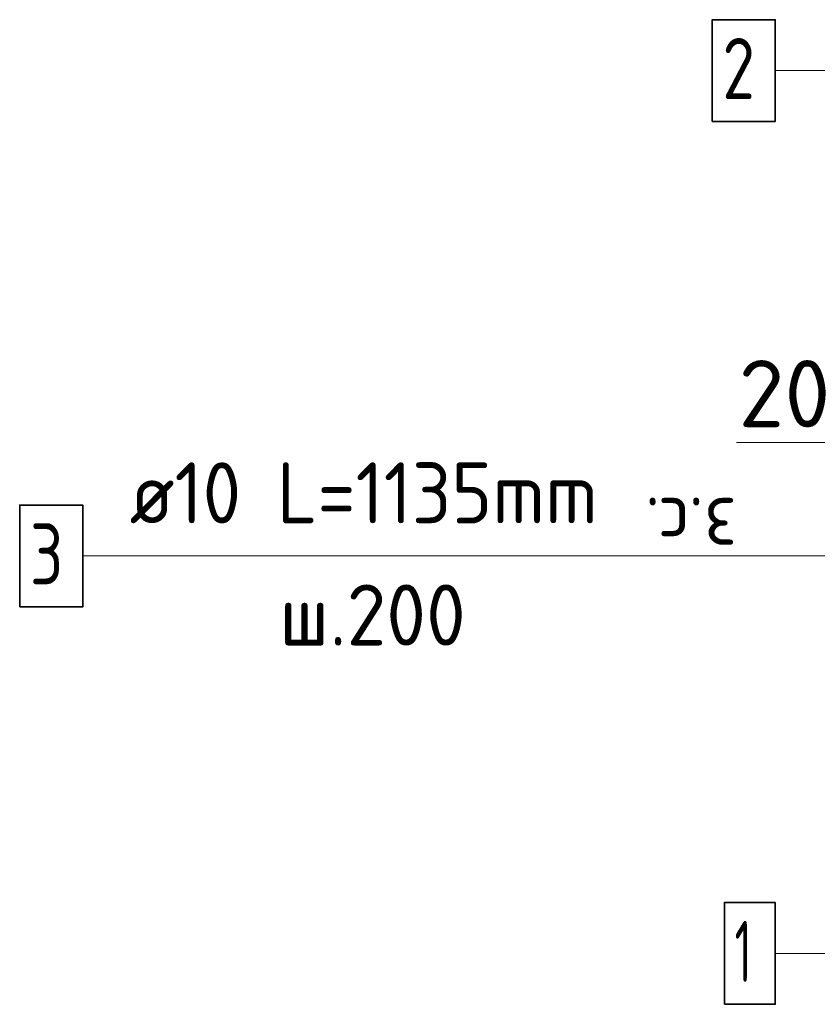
# Model space of a CAD drawing. Header units: metres. Extents: x -38 to 97, y -15 to 21.
# Tile 126 of 205: x 71.746 to 72.138, y 7.213 to 7.696. Entities that reach past the tile are written whole.
import ezdxf

# ---------------------------------------------------------------- set-up
doc = ezdxf.new("R2010")
doc.units = ezdxf.units.M
doc.header["$PDMODE"] = 65
for name, color, linetype, lineweight in [('XR$3$Арм. стержнями верхней зоны', 180, 'Continuous', 35), ('XR$3$Арм. стержнями нижней зоны', 180, 'Continuous', 35), ('XR$3$Арм.стержн. Арматура края', 96, 'Continuous', 35), ('XR$3$Размерная линия_ общее', 7, 'Continuous', 13), ('XR$4$Арм. стержнями верхней зоны', 180, 'Continuous', 35), ('XR$4$Арм. стержнями нижней зоны', 180, 'Continuous', 35), ('XR$4$Арм.стержн. Арматура края', 96, 'Continuous', 35), ('XR$4$Размерная линия_ общее', 7, 'Continuous', 13), ('XR$6$Арм. стержнями верхней зоны', 180, 'Continuous', 35), ('XR$6$Арм. стержнями нижней зоны', 180, 'Continuous', 35), ('XR$6$Арм.стержн. Арматура края', 96, 'Continuous', 35), ('XR$6$Размерная линия_ общее', 7, 'Continuous', 13)]:
    doc.layers.add(name, color=color, linetype=linetype, lineweight=lineweight)
doc.styles.add('ISOCPEUR', font='txt')
doc.dimstyles.new('DIMSTYLE_11', dxfattribs={"dimtxt": 0.033, "dimasz": 0.0375, "dimexe": 0, "dimexo": 0, "dimgap": 0.0165, "dimtad": 2, "dimdec": 0, "dimlfac": 1000, "dimrnd": 1, "dimzin": 12, "dimdsep": 46, "dimtxsty": 'ISOCPEUR', "dimblk1": 'ALL_ML_STRICH', "dimblk2": 'ALL_ML_STRICH', "dimsah": 1, "dimcen": 0, "dimclrd": 7, "dimclre": 256, "dimclrt": 7, "dimadec": 0, "dimazin": 0, "dimtfac": 1, "dimtdec": 0, "dimtix": 1, "dimtmove": 2, "dimatfit": 3, "dimfxl": 0, "dimtvp": 1.2, "dimtzin": 0, "dimlwd": 0, "dimlwe": -3, "dimarcsym": 0})

# ---------------------------------------------------------------- blocks, each defined once
blk = doc.blocks.new('ALL_ML_STRICH')
at = {"color": 0, "linetype": 'ByBlock', "lineweight": -2}
for p, q in [((0, -0.5), (0, 0.5)), ((-0.3, -0.3), (0.3, 0.3)), ((-1, 0), (0.5, 0))]:
    blk.add_line(p, q, dxfattribs=at)
blk = doc.blocks.new('*D139')
at = {"layer": 'DEFPOINTS', "color": 7, "linetype": 'Continuous', "lineweight": 13, "transparency": 33554687}
for p in [(72.1875, 7.48857), (72.1875, 7.45358), (72.1675, 7.44858)]:
    blk.add_point(p, dxfattribs=at)
at = {"layer": 'XR$3$Размерная линия_ общее', "color": 253, "linetype": 'Continuous', "lineweight": -2, "true_color": 0xa0a0a0, "transparency": 33554687}
for p, q in [((72.1675, 7.46858), (72.1675, 7.48857)), ((72.1875, 7.47358), (72.1875, 7.48857))]:
    blk.add_line(p, q, dxfattribs=at)
at = {"layer": 'XR$3$Размерная линия_ общее', "color": 7, "linetype": 'Continuous', "lineweight": -2, "transparency": 33554687}
blk.add_line((72.1875, 7.48857), (72.1675, 7.48857), dxfattribs=at)
at = {"layer": 'XR$3$Размерная линия_ общее', "color": 7, "linetype": 'Continuous', "lineweight": 13, "transparency": 33554687, "xscale": 0.0375, "yscale": 0.0375, "zscale": 0.0375}
for p, rotation in [((72.1675, 7.48857), 180), ((72.1875, 7.48857), 360)]:
    blk.add_blockref('ALL_ML_STRICH', p, dxfattribs=dict(at, rotation=rotation))
at = {"layer": 'XR$3$Размерная линия_ общее', "color": 7, "linetype": 'Continuous', "lineweight": 13, "transparency": 33554687, "insert": (72.12208, 7.51257), "char_height": 0.033, "width": 0.066, "attachment_point": 5, "style": 'ISOCPEUR'}
blk.add_mtext('\\A1;{20}', dxfattribs=at)
at = {"layer": 'XR$3$Размерная линия_ общее', "color": 7, "linetype": 'Continuous', "lineweight": 13, "transparency": 33554687, "insert": (72.09879, 7.43451), "char_height": 0.027, "width": 0.00135, "attachment_point": 1, "rotation": 180, "line_spacing_factor": 0.60241, "style": 'ISOCPEUR'}
blk.add_mtext('з.с.', dxfattribs=at)
blk = doc.blocks.new('*D372')
at = {"layer": 'DEFPOINTS', "color": 7, "linetype": 'Continuous', "lineweight": 13, "transparency": 33554687}
for p in [(72.1875, 7.48857), (72.1875, 7.45358), (72.1675, 7.44858)]:
    blk.add_point(p, dxfattribs=at)
at = {"layer": 'XR$4$Размерная линия_ общее', "color": 253, "linetype": 'Continuous', "lineweight": -2, "true_color": 0xa0a0a0, "transparency": 33554687}
for p, q in [((72.1675, 7.46858), (72.1675, 7.48857)), ((72.1875, 7.47358), (72.1875, 7.48857))]:
    blk.add_line(p, q, dxfattribs=at)
at = {"layer": 'XR$4$Размерная линия_ общее', "color": 7, "linetype": 'Continuous', "lineweight": -2, "transparency": 33554687}
blk.add_line((72.1875, 7.48857), (72.1675, 7.48857), dxfattribs=at)
at = {"layer": 'XR$4$Размерная линия_ общее', "color": 7, "linetype": 'Continuous', "lineweight": 13, "transparency": 33554687, "xscale": 0.0375, "yscale": 0.0375, "zscale": 0.0375}
for p, rotation in [((72.1675, 7.48857), 180), ((72.1875, 7.48857), 360)]:
    blk.add_blockref('ALL_ML_STRICH', p, dxfattribs=dict(at, rotation=rotation))
at = {"layer": 'XR$4$Размерная линия_ общее', "color": 7, "linetype": 'Continuous', "lineweight": 13, "transparency": 33554687, "insert": (72.12208, 7.51257), "char_height": 0.033, "width": 0.066, "attachment_point": 5, "style": 'ISOCPEUR'}
blk.add_mtext('\\A1;{20}', dxfattribs=at)
at = {"layer": 'XR$4$Размерная линия_ общее', "color": 7, "linetype": 'Continuous', "lineweight": 13, "transparency": 33554687, "insert": (72.09879, 7.43451), "char_height": 0.027, "width": 0.00135, "attachment_point": 1, "rotation": 180, "line_spacing_factor": 0.60241, "style": 'ISOCPEUR'}
blk.add_mtext('з.с.', dxfattribs=at)
blk = doc.blocks.new('*D763')
at = {"layer": 'DEFPOINTS', "color": 7, "linetype": 'Continuous', "lineweight": 13, "transparency": 33554687}
for p in [(72.1875, 7.48857), (72.1875, 7.45358), (72.1675, 7.44858)]:
    blk.add_point(p, dxfattribs=at)
at = {"layer": 'XR$6$Размерная линия_ общее', "color": 253, "linetype": 'Continuous', "lineweight": -2, "true_color": 0xa0a0a0, "transparency": 33554687}
for p, q in [((72.1675, 7.46858), (72.1675, 7.48857)), ((72.1875, 7.47358), (72.1875, 7.48857))]:
    blk.add_line(p, q, dxfattribs=at)
at = {"layer": 'XR$6$Размерная линия_ общее', "color": 7, "linetype": 'Continuous', "lineweight": -2, "transparency": 33554687}
blk.add_line((72.1875, 7.48857), (72.1675, 7.48857), dxfattribs=at)
at = {"layer": 'XR$6$Размерная линия_ общее', "color": 7, "linetype": 'Continuous', "lineweight": 13, "transparency": 33554687, "xscale": 0.0375, "yscale": 0.0375, "zscale": 0.0375}
for p, rotation in [((72.1675, 7.48857), 180), ((72.1875, 7.48857), 360)]:
    blk.add_blockref('ALL_ML_STRICH', p, dxfattribs=dict(at, rotation=rotation))
at = {"layer": 'XR$6$Размерная линия_ общее', "color": 7, "linetype": 'Continuous', "lineweight": 13, "transparency": 33554687, "insert": (72.12208, 7.51257), "char_height": 0.033, "width": 0.066, "attachment_point": 5, "style": 'ISOCPEUR'}
blk.add_mtext('\\A1;{20}', dxfattribs=at)
at = {"layer": 'XR$6$Размерная линия_ общее', "color": 7, "linetype": 'Continuous', "lineweight": 13, "transparency": 33554687, "insert": (72.09879, 7.43451), "char_height": 0.027, "width": 0.00135, "attachment_point": 1, "rotation": 180, "line_spacing_factor": 0.60241, "style": 'ISOCPEUR'}
blk.add_mtext('з.с.', dxfattribs=at)

msp = doc.modelspace()

# ---------------------------------------------------------------- linework, layer by layer
at = {"color": 7, "linetype": 'Continuous', "lineweight": 13, "transparency": 33554687}
msp.add_line((72.1675, 7.48857), (72.0985, 7.48857), dxfattribs=at)
msp.add_line((72.1675, 7.48857), (72.0985, 7.48857), dxfattribs=at)
msp.add_line((72.1675, 7.48857), (72.0985, 7.48857), dxfattribs=at)
at = {"layer": 'XR$3$Арм. стержнями верхней зоны', "color": 7, "linetype": 'Continuous', "lineweight": 13, "transparency": 33554687}
msp.add_line((72.1176, 7.6713), (72.3436, 7.6713), dxfattribs=at)
at = {"layer": 'XR$3$Арм. стержнями верхней зоны', "color": 7, "linetype": 'Continuous', "lineweight": 35, "transparency": 33554687}
msp.add_lwpolyline([(72.0866, 7.6463), (72.1176, 7.6463), (72.1176, 7.6963), (72.0866, 7.6963), (72.0866, 7.6463)], dxfattribs=at)
at = {"layer": 'XR$3$Арм. стержнями нижней зоны', "color": 7, "linetype": 'Continuous', "lineweight": 13, "transparency": 33554687}
msp.add_line((72.1176, 7.23758), (72.3436, 7.23758), dxfattribs=at)
at = {"layer": 'XR$3$Арм. стержнями нижней зоны', "color": 7, "linetype": 'Continuous', "lineweight": 35, "transparency": 33554687}
msp.add_lwpolyline([(72.0926, 7.21258), (72.1176, 7.21258), (72.1176, 7.26258), (72.0926, 7.26258), (72.0926, 7.21258)], dxfattribs=at)
at = {"layer": 'XR$3$Арм.стержн. Арматура края', "color": 7, "linetype": 'Continuous', "lineweight": 13, "transparency": 33554687}
for p, q in [((71.77746, 7.43284), (72.08746, 7.43284)), ((72.08746, 7.43284), (72.1925, 7.43284))]:
    msp.add_line(p, q, dxfattribs=at)
at = {"layer": 'XR$3$Арм.стержн. Арматура края', "color": 7, "linetype": 'Continuous', "lineweight": 35, "transparency": 33554687}
msp.add_lwpolyline([(71.74646, 7.40784), (71.77746, 7.40784), (71.77746, 7.45784), (71.74646, 7.45784), (71.74646, 7.40784)], dxfattribs=at)
at = {"layer": 'XR$4$Арм. стержнями верхней зоны', "color": 7, "linetype": 'Continuous', "lineweight": 13, "transparency": 33554687}
msp.add_line((72.1176, 7.6713), (72.3436, 7.6713), dxfattribs=at)
at = {"layer": 'XR$4$Арм. стержнями верхней зоны', "color": 7, "linetype": 'Continuous', "lineweight": 35, "transparency": 33554687}
msp.add_lwpolyline([(72.0866, 7.6463), (72.1176, 7.6463), (72.1176, 7.6963), (72.0866, 7.6963), (72.0866, 7.6463)], dxfattribs=at)
at = {"layer": 'XR$4$Арм. стержнями нижней зоны', "color": 7, "linetype": 'Continuous', "lineweight": 13, "transparency": 33554687}
msp.add_line((72.1176, 7.23758), (72.3436, 7.23758), dxfattribs=at)
at = {"layer": 'XR$4$Арм. стержнями нижней зоны', "color": 7, "linetype": 'Continuous', "lineweight": 35, "transparency": 33554687}
msp.add_lwpolyline([(72.0926, 7.21258), (72.1176, 7.21258), (72.1176, 7.26258), (72.0926, 7.26258), (72.0926, 7.21258)], dxfattribs=at)
at = {"layer": 'XR$4$Арм.стержн. Арматура края', "color": 7, "linetype": 'Continuous', "lineweight": 13, "transparency": 33554687}
for p, q in [((71.77746, 7.43284), (72.08746, 7.43284)), ((72.08746, 7.43284), (72.1925, 7.43284))]:
    msp.add_line(p, q, dxfattribs=at)
at = {"layer": 'XR$4$Арм.стержн. Арматура края', "color": 7, "linetype": 'Continuous', "lineweight": 35, "transparency": 33554687}
msp.add_lwpolyline([(71.74646, 7.40784), (71.77746, 7.40784), (71.77746, 7.45784), (71.74646, 7.45784), (71.74646, 7.40784)], dxfattribs=at)
at = {"layer": 'XR$6$Арм. стержнями верхней зоны', "color": 7, "linetype": 'Continuous', "lineweight": 13, "transparency": 33554687}
msp.add_line((72.1176, 7.6713), (72.3436, 7.6713), dxfattribs=at)
at = {"layer": 'XR$6$Арм. стержнями верхней зоны', "color": 7, "linetype": 'Continuous', "lineweight": 35, "transparency": 33554687}
msp.add_lwpolyline([(72.0866, 7.6463), (72.1176, 7.6463), (72.1176, 7.6963), (72.0866, 7.6963), (72.0866, 7.6463)], dxfattribs=at)
at = {"layer": 'XR$6$Арм. стержнями нижней зоны', "color": 7, "linetype": 'Continuous', "lineweight": 13, "transparency": 33554687}
msp.add_line((72.1176, 7.23758), (72.3436, 7.23758), dxfattribs=at)
at = {"layer": 'XR$6$Арм. стержнями нижней зоны', "color": 7, "linetype": 'Continuous', "lineweight": 35, "transparency": 33554687}
msp.add_lwpolyline([(72.0926, 7.21258), (72.1176, 7.21258), (72.1176, 7.26258), (72.0926, 7.26258), (72.0926, 7.21258)], dxfattribs=at)
at = {"layer": 'XR$6$Арм.стержн. Арматура края', "color": 7, "linetype": 'Continuous', "lineweight": 13, "transparency": 33554687}
for p, q in [((71.77746, 7.43284), (72.08746, 7.43284)), ((72.08746, 7.43284), (72.1925, 7.43284))]:
    msp.add_line(p, q, dxfattribs=at)
at = {"layer": 'XR$6$Арм.стержн. Арматура края', "color": 7, "linetype": 'Continuous', "lineweight": 35, "transparency": 33554687}
msp.add_lwpolyline([(71.74646, 7.40784), (71.77746, 7.40784), (71.77746, 7.45784), (71.74646, 7.45784), (71.74646, 7.40784)], dxfattribs=at)

# ---------------------------------------------------------------- texts
at = {"layer": 'XR$3$Арм. стержнями верхней зоны', "color": 7, "linetype": 'Continuous', "lineweight": 25, "transparency": 33554687, "insert": (72.0916, 7.6573), "char_height": 0.03, "width": 0.0326407, "attachment_point": 7, "style": 'ISOCPEUR'}
msp.add_mtext('\\W0.78;2', dxfattribs=at)
at = {"layer": 'XR$3$Арм. стержнями нижней зоны', "color": 7, "linetype": 'Continuous', "lineweight": 25, "transparency": 33554687, "insert": (72.0976, 7.22358), "char_height": 0.03, "width": 0.0233333, "attachment_point": 7, "style": 'ISOCPEUR'}
msp.add_mtext('\\W0.56;1', dxfattribs=at)
at = {"layer": 'XR$3$Арм.стержн. Арматура края', "color": 7, "linetype": 'Continuous', "lineweight": 25, "transparency": 33554687, "char_height": 0.03, "attachment_point": 7, "style": 'ISOCPEUR'}
for s, insert, width in [('\\W0.92;ø10 L=1135mm ', (71.80046, 7.44884), 0.2806692), ('\\W0.78;3', (71.75146, 7.41884), 0.0326407), ('\\W0.95;ш.200 ', (71.87396, 7.38884), 0.1311995)]:
    msp.add_mtext(s, dxfattribs=dict(at, insert=insert, width=width))
at = {"layer": 'XR$4$Арм. стержнями верхней зоны', "color": 7, "linetype": 'Continuous', "lineweight": 25, "transparency": 33554687, "insert": (72.0916, 7.6573), "char_height": 0.03, "width": 0.0326407, "attachment_point": 7, "style": 'ISOCPEUR'}
msp.add_mtext('\\W0.78;2', dxfattribs=at)
at = {"layer": 'XR$4$Арм. стержнями нижней зоны', "color": 7, "linetype": 'Continuous', "lineweight": 25, "transparency": 33554687, "insert": (72.0976, 7.22358), "char_height": 0.03, "width": 0.0233333, "attachment_point": 7, "style": 'ISOCPEUR'}
msp.add_mtext('\\W0.56;1', dxfattribs=at)
at = {"layer": 'XR$4$Арм.стержн. Арматура края', "color": 7, "linetype": 'Continuous', "lineweight": 25, "transparency": 33554687, "char_height": 0.03, "attachment_point": 7, "style": 'ISOCPEUR'}
for s, insert, width in [('\\W0.92;ø10 L=1135mm ', (71.80046, 7.44884), 0.2806692), ('\\W0.78;3', (71.75146, 7.41884), 0.0326407), ('\\W0.95;ш.200 ', (71.87396, 7.38884), 0.1311995)]:
    msp.add_mtext(s, dxfattribs=dict(at, insert=insert, width=width))
at = {"layer": 'XR$6$Арм. стержнями верхней зоны', "color": 7, "linetype": 'Continuous', "lineweight": 25, "transparency": 33554687, "insert": (72.0916, 7.6573), "char_height": 0.03, "width": 0.0326407, "attachment_point": 7, "style": 'ISOCPEUR'}
msp.add_mtext('\\W0.78;2', dxfattribs=at)
at = {"layer": 'XR$6$Арм. стержнями нижней зоны', "color": 7, "linetype": 'Continuous', "lineweight": 25, "transparency": 33554687, "insert": (72.0976, 7.22358), "char_height": 0.03, "width": 0.0233333, "attachment_point": 7, "style": 'ISOCPEUR'}
msp.add_mtext('\\W0.56;1', dxfattribs=at)
at = {"layer": 'XR$6$Арм.стержн. Арматура края', "color": 7, "linetype": 'Continuous', "lineweight": 25, "transparency": 33554687, "char_height": 0.03, "attachment_point": 7, "style": 'ISOCPEUR'}
for s, insert, width in [('\\W0.92;ø10 L=1135mm ', (71.80046, 7.44884), 0.2806692), ('\\W0.78;3', (71.75146, 7.41884), 0.0326407), ('\\W0.95;ш.200 ', (71.87396, 7.38884), 0.1311995)]:
    msp.add_mtext(s, dxfattribs=dict(at, insert=insert, width=width))

# ---------------------------------------------------------------- dimensions: what is measured, and where the dimension line sits
at = {"layer": 'XR$3$Размерная линия_ общее', "color": 7, "linetype": 'Continuous', "lineweight": 13, "transparency": 33554687}
dim = msp.add_linear_dim(base=(72.1675, 7.48857), p1=(72.1875, 7.47358), p2=(72.1675, 7.46858), angle=180, text='<>\\Xз.с.', dimstyle='DIMSTYLE_11', override={"dimpost": '<>', "dimclrd": 7, "dimclre": 253, "dimclrt": 7, "dimlwd": 0, "dimlwe": 65533}, dxfattribs=at)
dim.commit()
dim.dimension.update_dxf_attribs({"geometry": '*D139', "text_midpoint": (72.12208, 7.51257), "dimtype": 160})
at = {"layer": 'XR$4$Размерная линия_ общее', "color": 7, "linetype": 'Continuous', "lineweight": 13, "transparency": 33554687}
dim = msp.add_linear_dim(base=(72.1675, 7.48857), p1=(72.1875, 7.47358), p2=(72.1675, 7.46858), angle=180, text='<>\\Xз.с.', dimstyle='DIMSTYLE_11', override={"dimpost": '<>', "dimclrd": 7, "dimclre": 253, "dimclrt": 7, "dimlwd": 0, "dimlwe": 65533}, dxfattribs=at)
dim.commit()
dim.dimension.update_dxf_attribs({"geometry": '*D372', "text_midpoint": (72.12208, 7.51257), "dimtype": 160})
at = {"layer": 'XR$6$Размерная линия_ общее', "color": 7, "linetype": 'Continuous', "lineweight": 13, "transparency": 33554687}
dim = msp.add_linear_dim(base=(72.1675, 7.48857), p1=(72.1875, 7.47358), p2=(72.1675, 7.46858), angle=180, text='<>\\Xз.с.', dimstyle='DIMSTYLE_11', override={"dimpost": '<>', "dimclrd": 7, "dimclre": 253, "dimclrt": 7, "dimlwd": 0, "dimlwe": 65533}, dxfattribs=at)
dim.commit()
dim.dimension.update_dxf_attribs({"geometry": '*D763', "text_midpoint": (72.12208, 7.51257), "dimtype": 160})

doc.saveas('drawing.dxf')
